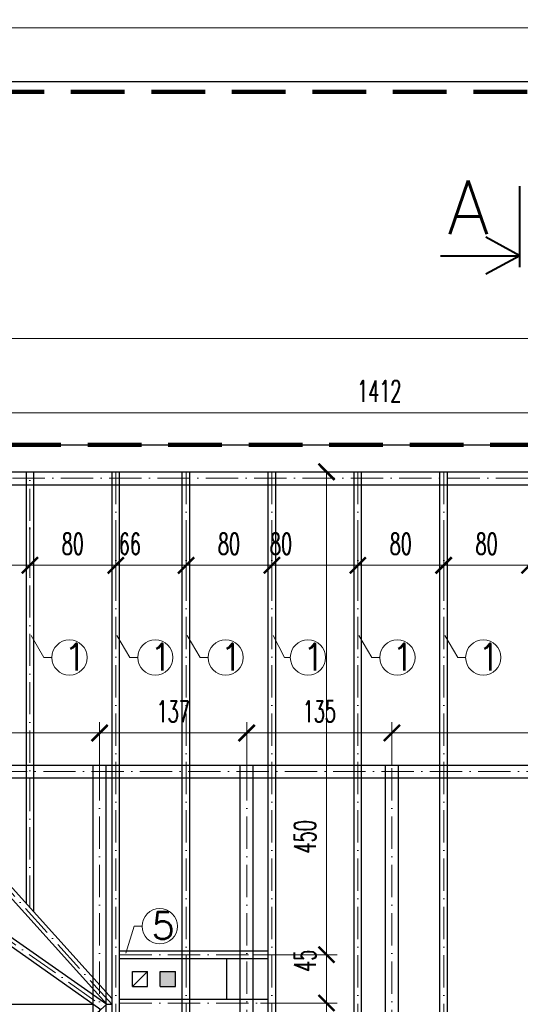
# Model space of a CAD drawing. Header units: millimetres. Extents: x 33311 to 435617, y -160714 to 185563.
# Tile 52 of 70: x 357684 to 362348, y -80703 to -71537. Entities that reach past the tile are written whole.
import ezdxf

# ---------------------------------------------------------------- set-up
doc = ezdxf.new("R2010")
doc.units = ezdxf.units.MM
doc.header["$MEASUREMENT"] = 0
doc.linetypes.add('ACAD_ISO10W100', pattern=[18, 12, -3, 0, -3])
doc.linetypes.add('HIDDEN2', pattern=[0.1875, 0.125, -0.0625])
doc.layers.get('Defpoints').update_dxf_attribs({"lineweight": 0})
for name, color, linetype, lineweight in [('[ 02przekrój istn', 42, 'Continuous', 30), ('[ 05widok istn', 50, 'Continuous', 30), ('[ 17granica', 172, 'HIDDEN2', 100), ('[ 18oś główna', 202, 'ACAD_ISO10W100', 13), ('[ 21kreskowanie', 9, 'Continuous', 13), ('[ 22wymiarowanie', 8, 'Continuous', 13), ('[ 23kota odnośnik', 1, 'Continuous', 13), ('[ 24ramka cienka', 1, 'Continuous', 13), ('[ 25ramka gruba', 4, 'Continuous', 30), ('[opisy2', 4, 'Continuous', 13)]:
    doc.layers.add(name, color=color, linetype=linetype, lineweight=lineweight)
doc.styles.add('1.50d', font='simplex.shx', dxfattribs={"height": 250})
doc.styles.add('99.2', font='simplex.shx', dxfattribs={"width": 0.6, "height": 200})
doc.dimstyles.new('100cm', dxfattribs={"dimtxt": 200, "dimasz": 150, "dimexe": 100, "dimexo": 300, "dimgap": 100, "dimtad": 1, "dimdec": 0, "dimlfac": 0.1, "dimzin": 11, "dimtxsty": '99.2', "dimblk": 'ARCHTICK', "dimcen": 1.5, "dimclrd": 256, "dimclre": 256, "dimclrt": 4, "dimadec": 0, "dimazin": 0, "dimtfac": 0.75, "dimtdec": 0, "dimtix": 1, "dimtmove": 2, "dimatfit": 3, "dimfxl": 1, "dimtolj": 1, "dimtzin": 11, "dimlwd": -1, "dimlwe": -1, "dimarcsym": 0})

# ---------------------------------------------------------------- blocks, each defined once
blk = doc.blocks.new('_ArchTick')
at = {"color": 0, "linetype": 'ByBlock', "const_width": 0.15, "flags": 128}
blk.add_lwpolyline([(-0.5, -0.5), (0.5, 0.5)], dxfattribs=at)
blk = doc.blocks.new('*D489')
at = {"layer": '[ 22wymiarowanie', "transparency": 16777216}
for p, q in [((353974.5, -75195.9), (353974.5, -75095.6)), ((368094.5, -75783.9), (368094.5, -75095.6)), ((353974.5, -75195.6), (368094.5, -75195.6))]:
    blk.add_line(p, q, dxfattribs=at)
at = {"layer": 'Defpoints', "color": 0, "transparency": 16777216}
for p in [(368094.5, -75195.6), (353974.5, -75495.9), (368094.5, -76083.9)]:
    blk.add_point(p, dxfattribs=at)
at = {"layer": '[ 22wymiarowanie', "transparency": 16777216, "xscale": 150, "yscale": 150, "zscale": 150, "rotation": 180}
blk.add_blockref('_ArchTick', (353974.5, -75195.6), dxfattribs=at)
at = {"layer": '[ 22wymiarowanie', "transparency": 16777216, "xscale": 150, "yscale": 150, "zscale": 150}
blk.add_blockref('_ArchTick', (368094.5, -75195.6), dxfattribs=at)
at = {"layer": '[ 22wymiarowanie', "color": 4, "transparency": 16777216, "insert": (361034.5, -74995.6), "char_height": 200, "attachment_point": 5, "style": '99.2'}
blk.add_mtext('\\A1;\\H1x;\\W0.6;1412', dxfattribs=at)
blk = doc.blocks.new('*D491')
at = {"layer": '[ 22wymiarowanie', "transparency": 16777216}
for p, q in [((353974.5, -75195.9), (353974.5, -74403.7)), ((374644.5, -75830.5), (374644.5, -74403.7)), ((374644.5, -74503.7), (353974.5, -74503.7))]:
    blk.add_line(p, q, dxfattribs=at)
at = {"layer": 'Defpoints', "color": 0, "transparency": 16777216}
for p in [(353974.5, -74503.7), (353974.5, -75495.9), (374644.5, -76130.5)]:
    blk.add_point(p, dxfattribs=at)
at = {"layer": '[ 22wymiarowanie', "transparency": 16777216, "xscale": 150, "yscale": 150, "zscale": 150, "rotation": 180}
blk.add_blockref('_ArchTick', (353974.5, -74503.7), dxfattribs=at)
at = {"layer": '[ 22wymiarowanie', "transparency": 16777216, "xscale": 150, "yscale": 150, "zscale": 150}
blk.add_blockref('_ArchTick', (374644.5, -74503.7), dxfattribs=at)
at = {"layer": '[ 22wymiarowanie', "color": 4, "transparency": 16777216, "insert": (364309.5, -74303.7), "char_height": 200, "attachment_point": 5, "style": '99.2'}
blk.add_mtext('\\A1;\\H1x;\\W0.6;2067', dxfattribs=at)
blk = doc.blocks.new('*D565')
at = {"layer": '[ 22wymiarowanie', "transparency": 16777216}
for p, q in [((356979.5, -76246.3), (356979.5, -76716.4)), ((357779.5, -76260.4), (357779.5, -76716.4)), ((356979.5, -76616.4), (357779.5, -76616.4))]:
    blk.add_line(p, q, dxfattribs=at)
at = {"layer": 'Defpoints', "color": 0, "transparency": 16777216}
for p in [(356979.5, -75946.3), (357779.5, -75960.4), (357779.5, -76616.4)]:
    blk.add_point(p, dxfattribs=at)
at = {"layer": '[ 22wymiarowanie', "transparency": 16777216, "xscale": 150, "yscale": 150, "zscale": 150, "rotation": 180}
blk.add_blockref('_ArchTick', (356979.5, -76616.4), dxfattribs=at)
at = {"layer": '[ 22wymiarowanie', "transparency": 16777216, "xscale": 150, "yscale": 150, "zscale": 150}
blk.add_blockref('_ArchTick', (357779.5, -76616.4), dxfattribs=at)
at = {"layer": '[ 22wymiarowanie', "color": 4, "transparency": 16777216, "insert": (357379.5, -76416.4), "char_height": 200, "attachment_point": 5, "style": '99.2'}
blk.add_mtext('\\A1;\\H1x;\\W0.6;80', dxfattribs=at)
blk = doc.blocks.new('*D566')
at = {"layer": '[ 22wymiarowanie', "transparency": 16777216}
for p, q in [((358579.5, -76246.2), (358579.5, -76716.4)), ((357779.5, -76260.4), (357779.5, -76716.4)), ((357779.5, -76616.4), (358579.5, -76616.4))]:
    blk.add_line(p, q, dxfattribs=at)
at = {"layer": 'Defpoints', "color": 0, "transparency": 16777216}
for p in [(357779.5, -75960.4), (358579.5, -75946.2), (358579.5, -76616.4)]:
    blk.add_point(p, dxfattribs=at)
at = {"layer": '[ 22wymiarowanie', "transparency": 16777216, "xscale": 150, "yscale": 150, "zscale": 150, "rotation": 180}
blk.add_blockref('_ArchTick', (357779.5, -76616.4), dxfattribs=at)
at = {"layer": '[ 22wymiarowanie', "transparency": 16777216, "xscale": 150, "yscale": 150, "zscale": 150}
blk.add_blockref('_ArchTick', (358579.5, -76616.4), dxfattribs=at)
at = {"layer": '[ 22wymiarowanie', "color": 4, "transparency": 16777216, "insert": (358179.5, -76416.4), "char_height": 200, "attachment_point": 5, "style": '99.2'}
blk.add_mtext('\\A1;\\H1x;\\W0.6;80', dxfattribs=at)
blk = doc.blocks.new('*D567')
at = {"layer": '[ 22wymiarowanie', "transparency": 16777216}
for p, q in [((358579.5, -76246.2), (358579.5, -76716.4)), ((359234.5, -76284.8), (359234.5, -76716.4)), ((358579.5, -76616.4), (359234.5, -76616.4))]:
    blk.add_line(p, q, dxfattribs=at)
at = {"layer": 'Defpoints', "color": 0, "transparency": 16777216}
for p in [(358579.5, -75946.2), (359234.5, -75984.8), (359234.5, -76616.4)]:
    blk.add_point(p, dxfattribs=at)
at = {"layer": '[ 22wymiarowanie', "transparency": 16777216, "xscale": 150, "yscale": 150, "zscale": 150, "rotation": 180}
blk.add_blockref('_ArchTick', (358579.5, -76616.4), dxfattribs=at)
at = {"layer": '[ 22wymiarowanie', "transparency": 16777216, "xscale": 150, "yscale": 150, "zscale": 150}
blk.add_blockref('_ArchTick', (359234.5, -76616.4), dxfattribs=at)
at = {"layer": '[ 22wymiarowanie', "color": 4, "transparency": 16777216, "insert": (358710.8, -76416.4), "char_height": 200, "attachment_point": 5, "style": '99.2'}
blk.add_mtext('\\A1;\\H1x;\\W0.6;66', dxfattribs=at)
blk = doc.blocks.new('*D568')
at = {"layer": '[ 22wymiarowanie', "transparency": 16777216}
for p, q in [((359234.5, -76284.8), (359234.5, -76716.4)), ((360034.5, -76258.4), (360034.5, -76716.4)), ((359234.5, -76616.4), (360034.5, -76616.4))]:
    blk.add_line(p, q, dxfattribs=at)
at = {"layer": 'Defpoints', "color": 0, "transparency": 16777216}
for p in [(360034.5, -75958.4), (359234.5, -75984.8), (360034.5, -76616.4)]:
    blk.add_point(p, dxfattribs=at)
at = {"layer": '[ 22wymiarowanie', "transparency": 16777216, "xscale": 150, "yscale": 150, "zscale": 150, "rotation": 180}
blk.add_blockref('_ArchTick', (359234.5, -76616.4), dxfattribs=at)
at = {"layer": '[ 22wymiarowanie', "transparency": 16777216, "xscale": 150, "yscale": 150, "zscale": 150}
blk.add_blockref('_ArchTick', (360034.5, -76616.4), dxfattribs=at)
at = {"layer": '[ 22wymiarowanie', "color": 4, "transparency": 16777216, "insert": (359634.5, -76416.4), "char_height": 200, "attachment_point": 5, "style": '99.2'}
blk.add_mtext('\\A1;\\H1x;\\W0.6;80', dxfattribs=at)
blk = doc.blocks.new('*D569')
at = {"layer": '[ 22wymiarowanie', "transparency": 16777216}
for p, q in [((360034.5, -76258.4), (360034.5, -76716.4)), ((360834.5, -76258.4), (360834.5, -76716.4)), ((360034.5, -76616.4), (360834.5, -76616.4))]:
    blk.add_line(p, q, dxfattribs=at)
at = {"layer": 'Defpoints', "color": 0, "transparency": 16777216}
for p in [(360034.5, -75958.4), (360834.5, -75958.4), (360834.5, -76616.4)]:
    blk.add_point(p, dxfattribs=at)
at = {"layer": '[ 22wymiarowanie', "transparency": 16777216, "xscale": 150, "yscale": 150, "zscale": 150, "rotation": 180}
blk.add_blockref('_ArchTick', (360034.5, -76616.4), dxfattribs=at)
at = {"layer": '[ 22wymiarowanie', "transparency": 16777216, "xscale": 150, "yscale": 150, "zscale": 150}
blk.add_blockref('_ArchTick', (360834.5, -76616.4), dxfattribs=at)
at = {"layer": '[ 22wymiarowanie', "color": 4, "transparency": 16777216, "insert": (360119.2, -76416.4), "char_height": 200, "attachment_point": 5, "style": '99.2'}
blk.add_mtext('\\A1;\\H1x;\\W0.6;80', dxfattribs=at)
blk = doc.blocks.new('*D570')
at = {"layer": '[ 22wymiarowanie', "transparency": 16777216}
for p, q in [((360834.5, -76258.4), (360834.5, -76716.4)), ((361634.5, -76264.5), (361634.5, -76716.4)), ((360834.5, -76616.4), (361634.5, -76616.4))]:
    blk.add_line(p, q, dxfattribs=at)
at = {"layer": 'Defpoints', "color": 0, "transparency": 16777216}
for p in [(360834.5, -75958.4), (361634.5, -75964.5), (361634.5, -76616.4)]:
    blk.add_point(p, dxfattribs=at)
at = {"layer": '[ 22wymiarowanie', "transparency": 16777216, "xscale": 150, "yscale": 150, "zscale": 150, "rotation": 180}
blk.add_blockref('_ArchTick', (360834.5, -76616.4), dxfattribs=at)
at = {"layer": '[ 22wymiarowanie', "transparency": 16777216, "xscale": 150, "yscale": 150, "zscale": 150}
blk.add_blockref('_ArchTick', (361634.5, -76616.4), dxfattribs=at)
at = {"layer": '[ 22wymiarowanie', "color": 4, "transparency": 16777216, "insert": (361234.5, -76416.4), "char_height": 200, "attachment_point": 5, "style": '99.2'}
blk.add_mtext('\\A1;\\H1x;\\W0.6;80', dxfattribs=at)
blk = doc.blocks.new('*D571')
at = {"layer": '[ 22wymiarowanie', "transparency": 16777216}
for p, q in [((361634.5, -76264.5), (361634.5, -76716.4)), ((362434.5, -76268.5), (362434.5, -76716.4)), ((361634.5, -76616.4), (362434.5, -76616.4))]:
    blk.add_line(p, q, dxfattribs=at)
at = {"layer": 'Defpoints', "color": 0, "transparency": 16777216}
for p in [(361634.5, -75964.5), (362434.5, -75968.5), (362434.5, -76616.4)]:
    blk.add_point(p, dxfattribs=at)
at = {"layer": '[ 22wymiarowanie', "transparency": 16777216, "xscale": 150, "yscale": 150, "zscale": 150, "rotation": 180}
blk.add_blockref('_ArchTick', (361634.5, -76616.4), dxfattribs=at)
at = {"layer": '[ 22wymiarowanie', "transparency": 16777216, "xscale": 150, "yscale": 150, "zscale": 150}
blk.add_blockref('_ArchTick', (362434.5, -76616.4), dxfattribs=at)
at = {"layer": '[ 22wymiarowanie', "color": 4, "transparency": 16777216, "insert": (362034.5, -76416.4), "char_height": 200, "attachment_point": 5, "style": '99.2'}
blk.add_mtext('\\A1;\\H1x;\\W0.6;80', dxfattribs=at)
blk = doc.blocks.new('*D585')
at = {"layer": '[ 22wymiarowanie', "transparency": 16777216}
for p, q in [((361152.5, -78478.3), (361152.5, -78077.1)), ((368094.5, -78002.5), (368094.5, -78077.1)), ((368094.5, -78177.1), (361152.5, -78177.1))]:
    blk.add_line(p, q, dxfattribs=at)
at = {"layer": 'Defpoints', "color": 0, "transparency": 16777216}
for p in [(361152.5, -78177.1), (368094.5, -78302.5), (361152.5, -78778.3)]:
    blk.add_point(p, dxfattribs=at)
at = {"layer": '[ 22wymiarowanie', "transparency": 16777216, "xscale": 150, "yscale": 150, "zscale": 150, "rotation": 180}
blk.add_blockref('_ArchTick', (361152.5, -78177.1), dxfattribs=at)
at = {"layer": '[ 22wymiarowanie', "transparency": 16777216, "xscale": 150, "yscale": 150, "zscale": 150}
blk.add_blockref('_ArchTick', (368094.5, -78177.1), dxfattribs=at)
at = {"layer": '[ 22wymiarowanie', "color": 4, "transparency": 16777216, "insert": (364442.3, -77977.1), "char_height": 200, "attachment_point": 5, "style": '99.2'}
blk.add_mtext('\\A1;\\H1x;\\W0.6;694', dxfattribs=at)
blk = doc.blocks.new('*D586')
at = {"layer": '[ 22wymiarowanie', "transparency": 16777216}
for p, q in [((359799.5, -78503), (359799.5, -78077.1)), ((361152.5, -78478.3), (361152.5, -78077.1)), ((361152.5, -78177.1), (359799.5, -78177.1))]:
    blk.add_line(p, q, dxfattribs=at)
at = {"layer": 'Defpoints', "color": 0, "transparency": 16777216}
for p in [(359799.5, -78177.1), (359799.5, -78803), (361152.5, -78778.3)]:
    blk.add_point(p, dxfattribs=at)
at = {"layer": '[ 22wymiarowanie', "transparency": 16777216, "xscale": 150, "yscale": 150, "zscale": 150, "rotation": 180}
blk.add_blockref('_ArchTick', (359799.5, -78177.1), dxfattribs=at)
at = {"layer": '[ 22wymiarowanie', "transparency": 16777216, "xscale": 150, "yscale": 150, "zscale": 150}
blk.add_blockref('_ArchTick', (361152.5, -78177.1), dxfattribs=at)
at = {"layer": '[ 22wymiarowanie', "color": 4, "transparency": 16777216, "insert": (360476, -77977.1), "char_height": 200, "attachment_point": 5, "style": '99.2'}
blk.add_mtext('\\A1;\\H1x;\\W0.6;135', dxfattribs=at)
blk = doc.blocks.new('*D587')
at = {"layer": '[ 22wymiarowanie', "transparency": 16777216}
for p, q in [((358429.5, -78543.9), (358429.5, -78077.1)), ((359799.5, -78503), (359799.5, -78077.1)), ((359799.5, -78177.1), (358429.5, -78177.1))]:
    blk.add_line(p, q, dxfattribs=at)
at = {"layer": 'Defpoints', "color": 0, "transparency": 16777216}
for p in [(358429.5, -78177.1), (359799.5, -78803), (358429.5, -78843.9)]:
    blk.add_point(p, dxfattribs=at)
at = {"layer": '[ 22wymiarowanie', "transparency": 16777216, "xscale": 150, "yscale": 150, "zscale": 150, "rotation": 180}
blk.add_blockref('_ArchTick', (358429.5, -78177.1), dxfattribs=at)
at = {"layer": '[ 22wymiarowanie', "transparency": 16777216, "xscale": 150, "yscale": 150, "zscale": 150}
blk.add_blockref('_ArchTick', (359799.5, -78177.1), dxfattribs=at)
at = {"layer": '[ 22wymiarowanie', "color": 4, "transparency": 16777216, "insert": (359114.5, -77977.1), "char_height": 200, "attachment_point": 5, "style": '99.2'}
blk.add_mtext('\\A1;\\H1x;\\W0.6;137', dxfattribs=at)
blk = doc.blocks.new('*D588')
at = {"layer": '[ 22wymiarowanie', "transparency": 16777216}
for p, q in [((356164.5, -78483.2), (356164.5, -78077.1)), ((358429.5, -78543.9), (358429.5, -78077.1)), ((358429.5, -78177.1), (356164.5, -78177.1))]:
    blk.add_line(p, q, dxfattribs=at)
at = {"layer": 'Defpoints', "color": 0, "transparency": 16777216}
for p in [(356164.5, -78177.1), (356164.5, -78783.2), (358429.5, -78843.9)]:
    blk.add_point(p, dxfattribs=at)
at = {"layer": '[ 22wymiarowanie', "transparency": 16777216, "xscale": 150, "yscale": 150, "zscale": 150, "rotation": 180}
blk.add_blockref('_ArchTick', (356164.5, -78177.1), dxfattribs=at)
at = {"layer": '[ 22wymiarowanie', "transparency": 16777216, "xscale": 150, "yscale": 150, "zscale": 150}
blk.add_blockref('_ArchTick', (358429.5, -78177.1), dxfattribs=at)
at = {"layer": '[ 22wymiarowanie', "color": 4, "transparency": 16777216, "insert": (357297, -77977.1), "char_height": 200, "attachment_point": 5, "style": '99.2'}
blk.add_mtext('\\A1;\\H1x;\\W0.6;227', dxfattribs=at)
blk = doc.blocks.new('*D617')
at = {"layer": '[ 22wymiarowanie', "transparency": 16777216}
for p, q in [((360085.9, -75745.9), (360642.8, -75745.9)), ((360542.8, -75745.9), (360542.8, -80240.9)), ((359857.4, -80240.9), (360642.8, -80240.9))]:
    blk.add_line(p, q, dxfattribs=at)
at = {"layer": 'Defpoints', "color": 0, "transparency": 16777216}
for p in [(359785.9, -75745.9), (359557.4, -80240.9), (360542.8, -80240.9)]:
    blk.add_point(p, dxfattribs=at)
at = {"layer": '[ 22wymiarowanie', "transparency": 16777216, "xscale": 150, "yscale": 150, "zscale": 150}
for p, rotation in [((360542.8, -75745.9), 90), ((360542.8, -80240.9), 270)]:
    blk.add_blockref('_ArchTick', p, dxfattribs=dict(at, rotation=rotation))
at = {"layer": '[ 22wymiarowanie', "color": 4, "transparency": 16777216, "insert": (360342.8, -79143.6), "char_height": 200, "attachment_point": 5, "rotation": 90, "style": '99.2'}
blk.add_mtext('\\A1;\\H1x;\\W0.6;450', dxfattribs=at)
blk = doc.blocks.new('*D618')
at = {"layer": '[ 22wymiarowanie', "transparency": 16777216}
for p, q in [((359857.4, -80240.9), (360642.8, -80240.9)), ((360542.8, -80240.9), (360542.8, -80690.9)), ((359926.8, -80690.9), (360642.8, -80690.9))]:
    blk.add_line(p, q, dxfattribs=at)
at = {"layer": 'Defpoints', "color": 0, "transparency": 16777216}
for p in [(359557.4, -80240.9), (359626.8, -80690.9), (360542.8, -80690.9)]:
    blk.add_point(p, dxfattribs=at)
at = {"layer": '[ 22wymiarowanie', "transparency": 16777216, "xscale": 150, "yscale": 150, "zscale": 150}
for p, rotation in [((360542.8, -80240.9), 90), ((360542.8, -80690.9), 270)]:
    blk.add_blockref('_ArchTick', p, dxfattribs=dict(at, rotation=rotation))
at = {"layer": '[ 22wymiarowanie', "color": 4, "transparency": 16777216, "insert": (360342.8, -80297.6), "char_height": 200, "attachment_point": 5, "rotation": 90, "style": '99.2'}
blk.add_mtext('\\A1;\\H1x;\\W0.6;45', dxfattribs=at)
blk = doc.blocks.new('*D619')
at = {"layer": '[ 22wymiarowanie', "transparency": 16777216}
for p, q in [((359926.8, -80690.9), (360642.8, -80690.9)), ((360542.8, -80690.9), (360542.8, -85675.9)), ((359248.9, -85675.9), (360642.8, -85675.9))]:
    blk.add_line(p, q, dxfattribs=at)
at = {"layer": 'Defpoints', "color": 0, "transparency": 16777216}
for p in [(359626.8, -80690.9), (358948.9, -85675.9), (360542.8, -85675.9)]:
    blk.add_point(p, dxfattribs=at)
at = {"layer": '[ 22wymiarowanie', "transparency": 16777216, "xscale": 150, "yscale": 150, "zscale": 150}
for p, rotation in [((360542.8, -80690.9), 90), ((360542.8, -85675.9), 270)]:
    blk.add_blockref('_ArchTick', p, dxfattribs=dict(at, rotation=rotation))
at = {"layer": '[ 22wymiarowanie', "color": 4, "transparency": 16777216, "insert": (360342.8, -83183.4), "char_height": 200, "attachment_point": 5, "rotation": 90, "style": '99.2'}
blk.add_mtext('\\A1;\\H1x;\\W0.6;499', dxfattribs=at)

msp = doc.modelspace()

# ---------------------------------------------------------------- hatches: boundary and pattern name
at = {"layer": '[ 21kreskowanie', "linetype": 'Continuous'}
msp.add_hatch(color=256, dxfattribs=at).paths.add_polyline_path([(359134.54, -80395.92), (358994.54, -80395.92), (358994.54, -80535.92), (359134.54, -80535.92)], flags=17)

# ---------------------------------------------------------------- linework, layer by layer
at = {"layer": '[ 02przekrój istn'}
for p, q in [((353974.54, -75495.92), (368344.54, -75495.92)), ((354078.09, -75745.92), (368094.54, -75745.92)), ((353958.09, -75865.92), (368094.54, -75865.92)), ((356104.54, -78475.92), (368094.54, -78475.92)), ((358369.54, -82855.92), (358369.54, -78475.92)), ((358489.54, -82855.92), (358489.54, -78475.92)), ((359739.54, -82855.92), (359739.54, -78475.92)), ((359859.54, -82855.92), (359859.54, -78475.92)), ((361092.54, -82855.92), (361092.54, -78475.92)), ((361212.54, -82855.92), (361212.54, -78475.92)), ((356104.54, -78595.92), (368094.54, -78595.92)), ((358614.54, -80275.92), (359614.54, -80275.92)), ((358614.54, -80655.92), (358614.54, -80275.92)), ((359614.54, -80655.92), (359614.54, -80275.92)), ((358734.54, -80395.92), (358874.54, -80395.92)), ((358734.54, -80535.92), (358734.54, -80395.92)), ((358734.54, -80535.92), (358874.54, -80395.92)), ((358874.54, -80535.92), (358874.54, -80395.92)), ((358994.54, -80535.92), (358994.54, -80395.92)), ((358994.54, -80395.92), (359134.54, -80395.92)), ((359134.54, -80535.92), (359134.54, -80395.92)), ((358734.54, -80535.92), (358874.54, -80535.92)), ((358994.54, -80535.92), (359134.54, -80535.92)), ((358614.54, -80655.92), (359614.54, -80655.92))]:
    msp.add_line(p, q, dxfattribs=at)
at = {"layer": '[ 05widok istn'}
for p, q in [((358494.98, -80702.83), (354073.18, -75792.76)), ((358544.54, -80653.26), (354125.19, -75745.92)), ((357744.54, -75745.92), (357744.54, -79764.92)), ((357814.54, -75745.92), (357814.54, -79842.65)), ((358544.54, -85675.92), (358544.54, -75745.92)), ((358614.54, -85675.92), (358614.54, -75745.92)), ((359199.54, -85675.92), (359199.54, -75745.92)), ((359269.54, -85675.92), (359269.54, -75745.92)), ((359999.54, -85675.92), (359999.54, -75745.92)), ((360069.54, -85675.92), (360069.54, -75745.92)), ((360799.54, -85675.92), (360799.54, -75745.92)), ((360869.54, -85675.92), (360869.54, -75745.92)), ((361599.54, -85675.92), (361599.54, -75745.92)), ((361669.54, -85675.92), (361669.54, -75745.92)), ((353004.78, -76844.98), (358494.98, -80702.83)), ((352964.54, -76902.25), (358441.29, -80750.66)), ((358614.54, -80205.92), (359999.54, -80205.92)), ((358614.54, -80275.92), (359999.54, -80275.92)), ((358614.54, -80655.92), (359999.54, -80655.92)), ((352964.54, -80701.98), (358372.01, -80701.98)), ((352970.6, -85623.65), (358494.98, -80702.83)), ((358494.98, -80702.83), (358544.54, -80702.83)), ((358521.12, -80679.55), (358521.26, -80679.43))]:
    msp.add_line(p, q, dxfattribs=at)
at = {"layer": '[ 17granica', "ltscale": 4000}
msp.add_line((350661.84, -72208.86), (374644.54, -72208.86), dxfattribs=at)
at = {"layer": '[ 17granica', "ltscale": 4000, "elevation": 0}
msp.add_lwpolyline([(352623.62, -94581.08), (352714.54, -92355.92), (352714.54, -76755.92), (353817.87, -75495.92), (374644.54, -75495.92), (374644.54, -94581.08)], dxfattribs=at)
at = {"layer": '[ 18oś główna', "color": 204, "linetype": 'ACAD_ISO10W100', "ltscale": 25}
for p, q in [((358542.08, -80702.83), (354099.18, -75769.34)), ((357779.54, -79803.79), (357779.54, -75745.92)), ((358579.54, -75745.92), (358579.54, -85675.92)), ((359234.54, -75745.92), (359234.54, -85675.92)), ((360034.54, -75745.92), (360034.54, -85675.92)), ((360834.54, -75745.92), (360834.54, -85675.92)), ((361634.54, -75745.92), (361634.54, -85675.92)), ((354018.09, -75805.92), (368094.54, -75805.92)), ((352984.66, -76873.61), (358468.13, -80726.75)), ((356104.54, -78535.92), (368094.54, -78535.92)), ((358429.54, -82855.92), (358429.54, -78475.92)), ((359799.54, -82855.92), (359799.54, -78475.92)), ((361152.54, -82855.92), (361152.54, -78475.92)), ((358614.54, -80240.92), (359999.54, -80240.92)), ((358614.54, -80690.92), (359999.54, -80690.92))]:
    msp.add_line(p, q, dxfattribs=at)
at = {"layer": '[ 23kota odnośnik', "lineweight": 40}
for p, q in [((362345.21, -73840.42), (362345.21, -73087.55)), ((362345.21, -73734.13), (362028.32, -73560.78)), ((361603.87, -73734.13), (362345.21, -73734.13)), ((362345.21, -73734.13), (362028.32, -73907.49))]:
    msp.add_line(p, q, dxfattribs=at)
at = {"layer": '[ 23kota odnośnik'}
for p, q in [((357910.78, -77474.76), (357790.53, -77270.62)), ((358710.78, -77474.76), (358590.53, -77270.62)), ((359365.78, -77474.76), (359245.53, -77270.62)), ((360151.04, -77474.76), (360045.53, -77270.62)), ((360965.78, -77474.76), (360845.53, -77270.62)), ((361765.78, -77474.76), (361645.53, -77270.62)), ((357984.09, -77474.76), (357910.78, -77474.76)), ((358784.09, -77474.76), (358710.78, -77474.76)), ((359439.09, -77474.76), (359365.78, -77474.76)), ((360205.7, -77474.76), (360151.04, -77474.76)), ((361039.09, -77474.76), (360965.78, -77474.76)), ((361839.09, -77474.76), (361765.78, -77474.76)), ((358751.97, -79976.15), (358673.57, -80226.55)), ((358825.28, -79976.15), (358751.97, -79976.15))]:
    msp.add_line(p, q, dxfattribs=at)
for centre in [(358148.3, -77474.76), (358948.3, -77474.76), (359603.3, -77474.76), (360369.9, -77474.76), (361203.3, -77474.76), (362003.3, -77474.76), (358989.48, -79976.15)]:
    msp.add_circle(centre, 164.21, dxfattribs=at)
at = {"layer": '[ 24ramka cienka', "ltscale": 2}
for points in [[(384644.54, -71613.79), (342644.54, -71613.79), (342644.54, -41913.79), (384644.54, -41913.79)], [(384644.54, -101313.79), (342644.54, -101313.79), (342644.54, -71613.79), (384644.54, -71613.79)]]:
    msp.add_3dface(points, dxfattribs=at)
at = {"layer": '[ 25ramka gruba', "ltscale": 2}
for points in [[(345144.54, -72113.79), (384144.54, -72113.79), (384144.54, -100813.79), (345144.54, -100813.79)], [(384144.54, -100813.79), (345144.54, -100813.79), (345144.54, -72113.79), (384144.54, -72113.79)]]:
    msp.add_3dface(points, dxfattribs=at)

# ---------------------------------------------------------------- texts
at = {"layer": '[opisy2', "linetype": 'Continuous', "lineweight": 40, "insert": (362056.46, -73034.83), "char_height": 500, "width": 795.356, "attachment_point": 3, "style": '1.50d'}
msp.add_mtext('A', dxfattribs=at)
at = {"layer": '[opisy2', "linetype": 'Continuous', "char_height": 250, "width": 205.9874, "attachment_point": 1, "style": '1.50d'}
for s, insert in [('1', (358094.83, -77345.23)), ('1', (358894.83, -77345.23)), ('1', (359549.83, -77345.23)), ('1', (360316.44, -77345.23)), ('1', (361149.83, -77345.23)), ('1', (361949.83, -77345.23)), ('5', (358914.23, -79846.62))]:
    msp.add_mtext(s, dxfattribs=dict(at, insert=insert))

# ---------------------------------------------------------------- dimensions: what is measured, and where the dimension line sits
at = {"layer": '[ 22wymiarowanie'}
for base, p1, p2, angle, picture, middle in [((353974.54, -74503.67), (374644.54, -76130.46), (353974.54, -75495.92), 180, '*D491', (364309.54, -74303.67)), ((356164.53778052, -78177.13615329), (358429.53778052, -78843.94225551), (356164.53778052, -78783.22486404), 180, '*D588', (357297.03778052, -77977.13615329)), ((358429.54, -78177.14), (359799.54, -78803.04), (358429.54, -78843.94), 180, '*D587', (359114.54, -77977.14)), ((359799.54, -78177.14), (361152.54, -78778.31), (359799.54, -78803.04), 180, '*D586', (360476.04, -77977.14)), ((360542.79001272, -85675.92136159), (359626.83696653, -80690.92136159), (358948.91993011, -85675.92136159), 270, '*D619', (360342.79001272, -83183.42136159))]:
    dim = msp.add_linear_dim(base=base, p1=p1, p2=p2, angle=angle, text='\\H1x;\\W0.6;<>', dimstyle='100cm', override={"dimatfit": 1}, dxfattribs=at)
    dim.commit()
    dim.dimension.update_dxf_attribs({"geometry": picture, "text_midpoint": middle})
for base, p1, p2, picture, middle in [((368094.54, -75195.58), (353974.54, -75495.92), (368094.54, -76083.86), '*D489', (361034.54, -74995.58)), ((357779.54, -76616.38), (356979.54, -75946.26), (357779.54, -75960.43), '*D565', (357379.54, -76416.38)), ((358579.54, -76616.38), (357779.54, -75960.43), (358579.54, -75946.2), '*D566', (358179.54, -76416.38)), ((360034.54, -76616.38), (359234.54, -75984.82), (360034.54, -75958.39), '*D568', (359634.54, -76416.38)), ((361634.54, -76616.38), (360834.54, -75958.39), (361634.54, -75964.47), '*D570', (361234.54, -76416.38)), ((362434.54, -76616.38), (361634.54, -75964.47), (362434.54, -75968.54), '*D571', (362034.54, -76416.38))]:
    dim = msp.add_linear_dim(base=base, p1=p1, p2=p2, text='\\H1x;\\W0.6;<>', dimstyle='100cm', override={"dimatfit": 1}, dxfattribs=at)
    dim.commit()
    dim.dimension.update_dxf_attribs({"geometry": picture, "text_midpoint": middle})
for base, p1, p2, angle, picture, middle in [((360542.79001272, -80240.92136159), (359785.86489682, -75745.92136159), (359557.36340316, -80240.92136159), 270, '*D617', (360342.79001272, -79143.62145786)), ((361152.54, -78177.14), (368094.54, -78302.51), (361152.54, -78778.31), 180, '*D585', (364442.3, -77977.14)), ((360542.79, -80690.92), (359557.36, -80240.92), (359626.84, -80690.92), 270, '*D618', (360342.79, -80297.59))]:
    dim = msp.add_linear_dim(base=base, p1=p1, p2=p2, angle=angle, text='\\H1x;\\W0.6;<>', dimstyle='100cm', override={"dimatfit": 1}, dxfattribs=at)
    dim.commit()
    dim.dimension.update_dxf_attribs({"geometry": picture, "text_midpoint": middle, "dimtype": 160})
for base, p1, p2, picture, middle in [((359234.53778052, -76616.38367103), (358579.53778052, -75946.1998664), (359234.53778052, -75984.81542801), '*D567', (358710.84730433, -76416.38367103)), ((360834.54, -76616.38), (360034.54, -75958.39), (360834.54, -75958.39), '*D569', (360119.21, -76416.38))]:
    dim = msp.add_linear_dim(base=base, p1=p1, p2=p2, text='\\H1x;\\W0.6;<>', dimstyle='100cm', override={"dimatfit": 1}, dxfattribs=at)
    dim.commit()
    dim.dimension.update_dxf_attribs({"geometry": picture, "text_midpoint": middle, "dimtype": 160})

doc.saveas('drawing.dxf')
